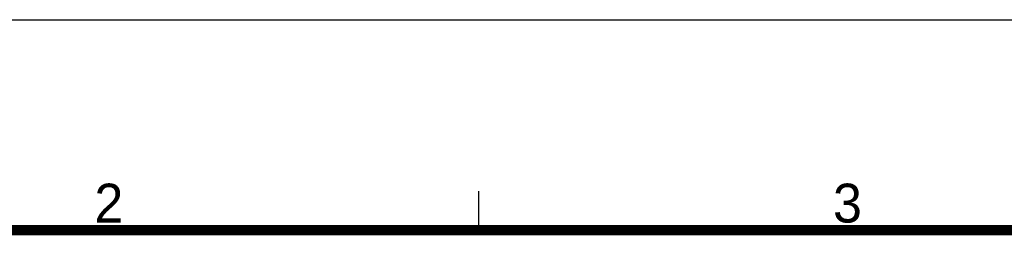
# Model space of a CAD drawing. Header units: millimetres. Extents: x 10 to 584, y 4 to 410.
# Tile 25 of 50: x 86 to 162, y 393 to 410. Entities that reach past the tile are written whole.
import ezdxf

# ---------------------------------------------------------------- set-up
doc = ezdxf.new("R2010")
doc.units = ezdxf.units.MM
doc.header["$LTSCALE"] = 32.67
doc.layers.get('0').update_dxf_attribs({"linetype": 'CONTINUOUS'})
doc.styles.add('TEXTSTYLE_2', font='txt')

msp = doc.modelspace()

# ---------------------------------------------------------------- linework, layer by layer
at = {"color": 7, "linetype": 'Continuous'}
for p, q in [((10, 410), (584, 410)), ((121.4108, 393.7533), (121.4108, 396.7533))]:
    msp.add_line(p, q, dxfattribs=at)
at = {"color": 7, "linetype": 'Continuous', "const_width": 0.8}
msp.add_lwpolyline([(32.4108, 393.7533), (562.4108, 393.7533)], dxfattribs=at)

# ---------------------------------------------------------------- texts
at = {"color": 7, "linetype": 'Continuous', "char_height": 3, "width": 3, "attachment_point": 1, "line_spacing_factor": 0.9, "style": 'TEXTSTYLE_2'}
for s, insert in [('2', (91.7509, 397.3402)), ('3', (148.7509, 397.3402))]:
    msp.add_mtext(s, dxfattribs=dict(at, insert=insert))

doc.saveas('drawing.dxf')
